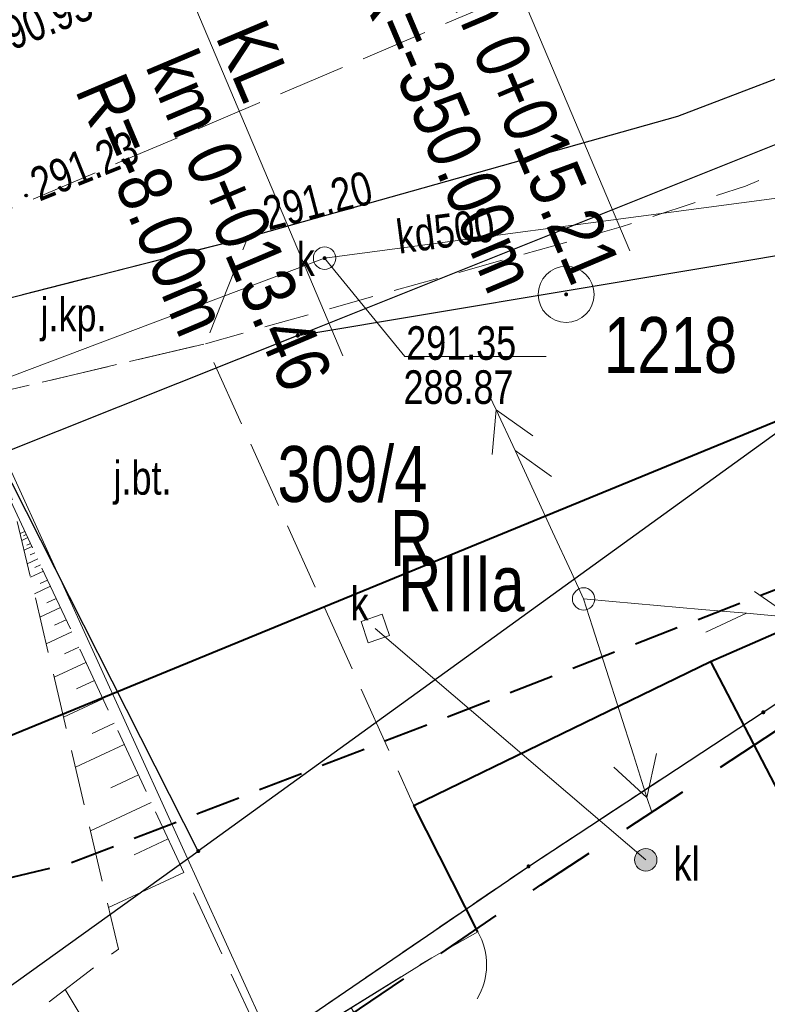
# Model space of a CAD drawing. Header units: metres. Extents: x 7437397 to 7437781, y 5556608 to 5556944.
# Tile 8 of 58: x 7437529 to 7437546, y 5556660 to 5556682. Entities that reach past the tile are written whole.
import ezdxf

# ---------------------------------------------------------------- set-up
doc = ezdxf.new("R2010")
doc.units = ezdxf.units.M
doc.header["$MEASUREMENT"] = 0
for name, pattern in [('BUBZ01-500', [1.75, 1.25, -0.5]), ('EGBO02-500', [2.5, 1.5, -1]), ('EGBU01-500', [1, 0.5, -0.5]), ('KTCR02-500', [1.5, 1, -0.5]), ('KTJZ01-500', [2, 1.5, -0.5])]:
    doc.linetypes.add(name, pattern=pattern)
doc.layers.get('0').update_dxf_attribs({"color": 250, "lineweight": 5})
for name, color, linetype, lineweight in [('121-Punkt osnowy szczegółowej', 7, 'Continuous', 5), ('203-Punkt załamania granicy działki nie stabilizowany', 7, 'Continuous', 5), ('_PROJ_WYMIARY', 7, 'Continuous', 9), ('brama (linia) - symbol', 7, 'Continuous', 5), ('BUBZ01', 250, 'Continuous', 5), ('BUBZ01_1', 250, 'Continuous', 5), ('BUIB02_01', 250, 'Continuous', 5), ('D_opis trasy', 7, 'Continuous', 13), ('EGBD03', 250, 'Continuous', 5), ('EGBK02', 250, 'Continuous', 5), ('EGBO02', 250, 'Continuous', 5), ('EGBP04_03', 250, 'Continuous', 5), ('EGBU01', 250, 'Continuous', 5), ('furtka (linia) - symbol', 7, 'Continuous', 5), ('KTCR02', 250, 'Continuous', 5), ('KTJZ01', 250, 'Continuous', 5), ('KTKR01', 250, 'Continuous', 5), ('KTOK02', 250, 'Continuous', 5), ('KTOK04', 250, 'Continuous', 5), ('KTOK05_01', 250, 'Continuous', 5), ('MPZP', 250, 'Continuous', 5), ('OSSP03', 250, 'Continuous', 5), ('przewód elektroenergetyczny niskiego napięcia (linia) - symbol', 7, 'Continuous', 5), ('przewód kanalizacyjny (linia)', 7, 'Continuous', 5), ('przewód kanalizacyjny (linia)-Atr1', 7, 'Continuous', 5), ('przewód telekomunikacyjny (linia) - symbol', 7, 'Continuous', 5), ('punkt o określonej wysokości (sieć kanalizacyjna)', 7, 'Continuous', 5), ('punkt o określonej wysokości (sieć kanalizacyjna)-Atr2', 7, 'Continuous', 5), ('punkt o określonej wysokości (sieć kanalizacyjna)-Atr3', 7, 'Continuous', 5), ('punkt wysokościowy naturalny', 7, 'Continuous', 5), ('punkt wysokościowy sztuczny', 7, 'Continuous', 5), ('RTPW01', 250, 'Continuous', 5), ('RTPW02', 250, 'Continuous', 5), ('rzedne dla projektanta', 250, 'Continuous', 5), ('SUPK_01', 250, 'Continuous', 5), ('SUSM04_01_E', 250, 'Continuous', 5), ('SUUS22_01_K', 250, 'Continuous', 5), ('słup (punkt)', 7, 'Continuous', 5), ('właz kwadratowy - siec kanalizacyjna (punkt)', 7, 'Continuous', 5), ('właz kwadratowy - siec kanalizacyjna (punkt)-Atr17', 7, 'Continuous', 5), ('właz okrągły - siec kanalizacyjna (punkt)', 7, 'Continuous', 5), ('właz okrągły - siec kanalizacyjna (punkt)-Atr17', 7, 'Continuous', 5)]:
    doc.layers.add(name, color=color, linetype=linetype, lineweight=lineweight)
doc.styles.add('ROMANS', font='arial.ttf', dxfattribs={"width": 0.8})
doc.styles.get("Standard").update_dxf_attribs({"font": 'txt.shx', "width": 0.75})
doc.styles.add('Style-Arial Narrow', font='ARIALN.TTF')
doc.linetypes.add('KTOK05_01-500', pattern='A,3.75,[13,dgnlstyle-rozp_2015.shx,S=0.002778,R=0,X=0,Y=0],3.75', length=7.5)
doc.dimstyles.new('1-500', dxfattribs={"dimscale": 10, "dimtxt": 0.1, "dimasz": 0.07, "dimexe": 0, "dimexo": 0, "dimgap": 0.05, "dimtad": 1, "dimdec": 1, "dimrnd": 0.08, "dimzin": 0, "dimtxsty": 'ROMANS', "dimblk": 'ARCHTICK', "dimcen": 0.02, "dimdle": 0.1, "dimclrt": 256, "dimadec": 0, "dimazin": 0, "dimtfac": 0.666667, "dimtdec": 1, "dimtofl": 0, "dimtmove": 1, "dimatfit": 2, "dimfxl": 0, "dimtolj": 1, "dimtzin": 0, "dimarcsym": 0})

# ---------------------------------------------------------------- blocks, each defined once
blk = doc.blocks.new('PT01')
at = {"color": 0, "linetype": 'Continuous', "lineweight": 13, "ltscale": 10}
for p, q in [((46.5, 0), (37.84, 5)), ((6.5, 0), (0, 0)), ((6.5, 0), (16.5, 0)), ((16.5, 0), (26.5, 0)), ((26.5, 0), (36.5, 0)), ((36.5, 0), (27.84, -5)), ((36.5, 0), (46.5, 0)), ((46.5, 0), (50, 0))]:
    blk.add_line(p, q, dxfattribs=at)
blk = doc.blocks.new('PE04')
at = {"color": 0, "linetype": 'Continuous', "lineweight": 13, "ltscale": 10}
for p, q in [((46.5, 0), (37.84, 5)), ((6.5, 0), (0, 0)), ((6.5, 0), (16.5, 0)), ((16.5, 0), (26.5, 0)), ((26.5, 0), (36.5, 0)), ((36.5, 0), (46.5, 0)), ((46.5, 0), (37.84, -5)), ((46.5, 0), (50, 0))]:
    blk.add_line(p, q, dxfattribs=at)
blk = doc.blocks.new('OK02')
at = {"layer": 'brama (linia) - symbol', "color": 0, "linetype": 'Continuous', "lineweight": 13, "ltscale": 10}
for centre, start, end in [((-15, 0), 0, 60), ((15, 0), 120, 180)]:
    blk.add_arc(centre, 15, start, end, dxfattribs=at)
blk = doc.blocks.new('US22')
at = {"color": 0, "linetype": 'Continuous', "lineweight": 13, "ltscale": 10}
blk.add_circle((0, 0), 2.5, dxfattribs=at)
blk = doc.blocks.new('PW01')
at = {"layer": 'punkt wysokościowy naturalny', "linetype": 'Continuous', "lineweight": 13}
h = blk.add_hatch(color=0, dxfattribs=at)
edge = h.paths.add_edge_path()
edge.add_arc((0, 0), 0.45, 0, 360)
blk = doc.blocks.new('US22A')
at = {"color": 0, "linetype": 'Continuous', "lineweight": 0, "ltscale": 10, "flags": 128}
blk.add_lwpolyline([(-2.5, -2.5), (2.5, -2.5), (2.5, 2.5), (-2.5, 2.5), (-2.5, -2.5)], close=True, dxfattribs=at)
blk = doc.blocks.new('OK04')
at = {"color": 0, "linetype": 'Continuous', "lineweight": 0, "ltscale": 10}
blk.add_arc((15, 0.01), 15, 120, 180, dxfattribs=at)
blk = doc.blocks.new('203')
at = {"layer": '203-Punkt załamania granicy działki nie stabilizowany', "linetype": 'Continuous', "lineweight": 13}
h = blk.add_hatch(color=96, dxfattribs=at)
edge = h.paths.add_edge_path()
edge.add_arc((0, 0), 0.45, 0, 360)
blk = doc.blocks.new('PW02')
at = {"layer": 'punkt wysokościowy sztuczny', "linetype": 'Continuous', "lineweight": 13}
h = blk.add_hatch(color=0, dxfattribs=at)
edge = h.paths.add_edge_path()
edge.add_arc((0, 0), 0.45, 0, 360)
blk = doc.blocks.new('SM04')
at = {"layer": 'słup (punkt)', "color": 0, "linetype": 'Continuous', "lineweight": 13}
blk.add_circle((0, 0), 2.5, dxfattribs=at)
blk = doc.blocks.new('121')
at = {"layer": '121-Punkt osnowy szczegółowej', "linetype": 'Continuous', "lineweight": 13}
h = blk.add_hatch(color=0, dxfattribs=at)
edge = h.paths.add_edge_path()
edge.add_arc((0, 0), 0.45, 0, 360)
at = {"layer": '121-Punkt osnowy szczegółowej', "color": 0, "linetype": 'Continuous', "lineweight": 13}
blk.add_circle((0, 0), 6.25, dxfattribs=at)
blk = doc.blocks.new('SUUS22_01')
at = {"layer": 'SUUS22_01_K', "linetype": 'Continuous', "lineweight": 13}
h = blk.add_hatch(color=8, dxfattribs=at)
edge = h.paths.add_edge_path()
edge.add_arc((0, 0), 0.25, 0, 360)
at = {"layer": 'SUUS22_01_K', "color": 250, "linetype": 'Continuous', "lineweight": 13}
blk.add_circle((0, 0), 0.25, dxfattribs=at)
blk = doc.blocks.new('_ArchTick')
at = {"color": 0, "linetype": 'ByBlock', "const_width": 0.15}
blk.add_lwpolyline([(-0.5, -0.5), (0.5, 0.5)], dxfattribs=at)
blk = doc.blocks.new('*D50')
at = {"layer": '_PROJ_WYMIARY', "color": 0, "lineweight": -2, "transparency": 16777216}
for p, q in [((7437535.644, 5556689.808), (7437517.82, 5556682.272)), ((7437536.235, 5556688.41), (7437518.411, 5556680.874)), ((7437517.43, 5556683.193), (7437518.8, 5556679.953))]:
    blk.add_line(p, q, dxfattribs=at)
at = {"layer": 'Defpoints', "color": 0, "transparency": 16777216}
for p in [(7437535.644, 5556689.808), (7437536.235, 5556688.41)]:
    blk.add_point(p, dxfattribs=at)
at = {"layer": '_PROJ_WYMIARY', "transparency": 16777216, "insert": (7437519.129, 5556682.001), "char_height": 1, "attachment_point": 5, "rotation": 292.9185, "style": 'ROMANS', "bg_fill": 3, "box_fill_scale": 1.25, "bg_fill_color": 256, "bg_fill_true_color": 13158600, "bg_fill_transparency": 0}
blk.add_mtext('\\A1;1,5', dxfattribs=at)
at = {"layer": 'Defpoints', "color": 0, "transparency": 16777216}
blk.add_point((7437518.411, 5556680.874), dxfattribs=at)
at = {"layer": '_PROJ_WYMIARY', "color": 0, "lineweight": -2, "transparency": 16777216, "xscale": 0.7000000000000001, "yscale": 0.7000000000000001, "zscale": 0.7000000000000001}
for p, rotation in [((7437517.82, 5556682.272), 112.9185406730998), ((7437518.411, 5556680.874), 292.9185406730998)]:
    blk.add_blockref('_ArchTick', p, dxfattribs=dict(at, rotation=rotation))

msp = doc.modelspace()

# ---------------------------------------------------------------- linework, layer by layer
at = {"layer": 'BUBZ01', "color": 7, "linetype": 'BUBZ01-500', "lineweight": 13, "flags": 128}
msp.add_lwpolyline([(7437528.72, 5556672.47), (7437531.377, 5556661.223), (7437508.495, 5556643.769)], dxfattribs=at)
at = {"layer": 'BUBZ01_1', "color": 7, "linetype": 'Continuous', "lineweight": 13}
for p, q in [((7437529.186, 5556670.498), (7437529.292, 5556670.548)), ((7437529.221, 5556670.349), (7437529.355, 5556670.412)), ((7437529.263, 5556670.452), (7437529.323, 5556670.48)), ((7437529.274, 5556670.126), (7437529.45, 5556670.208)), ((7437529.337, 5556670.238), (7437529.418, 5556670.276)), ((7437529.411, 5556670.024), (7437529.513, 5556670.072)), ((7437529.344, 5556669.828), (7437529.577, 5556669.936)), ((7437529.51, 5556669.739), (7437529.64, 5556669.8)), ((7437529.415, 5556669.53), (7437529.703, 5556669.664)), ((7437529.503, 5556669.157), (7437529.862, 5556669.324)), ((7437529.633, 5556669.383), (7437529.798, 5556669.46)), ((7437529.781, 5556668.956), (7437529.988, 5556669.052)), ((7437529.626, 5556668.635), (7437530.083, 5556668.849)), ((7437529.953, 5556668.457), (7437530.21, 5556668.577)), ((7437529.767, 5556668.039), (7437530.337, 5556668.305)), ((7437530.175, 5556667.816), (7437530.495, 5556667.965)), ((7437529.943, 5556667.294), (7437530.653, 5556667.625)), ((7437530.446, 5556667.032), (7437530.843, 5556667.217)), ((7437530.154, 5556666.4), (7437531.033, 5556666.81)), ((7437530.791, 5556666.035), (7437531.287, 5556666.266)), ((7437530.418, 5556665.282), (7437531.508, 5556665.79)), ((7437531.21, 5556664.824), (7437531.825, 5556665.111)), ((7437530.753, 5556663.866), (7437532.11, 5556664.499)), ((7437531.727, 5556663.328), (7437532.49, 5556663.683)), ((7437531.157, 5556662.153), (7437532.838, 5556662.936)), ((7437530.191, 5556660.318), (7437532.092, 5556657.172))]:
    msp.add_line(p, q, dxfattribs=at)
at = {"layer": 'BUIB02_01', "color": 7, "linetype": 'Continuous', "lineweight": 13}
msp.add_line((7437528.72, 5556672.47), (7437534.918, 5556658.857), dxfattribs=at)
at = {"layer": 'BUIB02_01', "color": 212, "linetype": 'Continuous', "lineweight": 40, "flags": 128}
msp.add_lwpolyline([(7437478.779, 5556655.789), (7437498.529, 5556658.242), (7437527.258, 5556665.29), (7437554.461, 5556676.462), (7437578.709, 5556689.08)], dxfattribs=at)
at = {"layer": 'D_opis trasy', "flags": 128}
msp.add_lwpolyline([(7437539.561, 5556684.449), (7437542.79, 5556676.812)], dxfattribs=at)
at = {"layer": 'EGBD03', "color": 114, "linetype": 'Continuous', "lineweight": 30, "true_color": 0x00b140, "flags": 128}
for points in [[(7437553.19, 5556677.9), (7437533.16, 5556663.41)], [(7437535.38, 5556674.92), (7437553.19, 5556677.9)], [(7437535.38, 5556674.92), (7437528.68, 5556672.25)], [(7437533.16, 5556663.41), (7437528.68, 5556672.25)], [(7437545.77, 5556666.51), (7437546.14, 5556666.76)], [(7437540.53, 5556663.07), (7437545.77, 5556666.51)], [(7437507.829, 5556645.222), (7437533.16, 5556663.41)], [(7437535.25, 5556659.46), (7437540.53, 5556663.07)]]:
    msp.add_lwpolyline(points, dxfattribs=at)
at = {"layer": 'EGBO02', "color": 96, "linetype": 'EGBO02-500', "lineweight": 40, "flags": 128}
msp.add_lwpolyline([(7437509.408, 5556641.775), (7437527.366, 5556653.573), (7437535.53, 5556659.046), (7437540.808, 5556662.655), (7437546.047, 5556666.094), (7437546.417, 5556666.344), (7437547.687, 5556667.174), (7437556.491, 5556673.156), (7437559.221, 5556675.006), (7437566.622, 5556680.047), (7437572.551, 5556684.096), (7437578.927, 5556688.403), (7437581.512, 5556689.607), (7437586.468, 5556691.935), (7437596.734, 5556696.524), (7437608.998, 5556702.025), (7437613.531, 5556704.147), (7437646.901, 5556719.682), (7437664.231, 5556728.731), (7437679.981, 5556736.007), (7437721.816, 5556755.672), (7437743.341, 5556772.789), (7437751.664, 5556779.423)], dxfattribs=at)
at = {"layer": 'EGBU01', "color": 96, "linetype": 'EGBU01-500', "lineweight": 13, "flags": 128}
for points in [[(7437545.77, 5556666.51), (7437546.14, 5556666.76)], [(7437546.14, 5556666.76), (7437545.77, 5556666.51)], [(7437540.53, 5556663.07), (7437545.77, 5556666.51)], [(7437545.77, 5556666.51), (7437540.53, 5556663.07)], [(7437535.25, 5556659.46), (7437540.53, 5556663.07)], [(7437540.53, 5556663.07), (7437535.25, 5556659.46)]]:
    msp.add_lwpolyline(points, dxfattribs=at)
at = {"layer": 'KTCR02', "color": 7, "linetype": 'KTCR02-500', "lineweight": 13, "flags": 128}
msp.add_lwpolyline([(7437576.91, 5556698.6), (7437575.21, 5556697.2), (7437568.98, 5556691.34), (7437565.71, 5556688.51), (7437562.86, 5556686.65), (7437557.05, 5556683.71), (7437557.69, 5556682.42), (7437553.22, 5556680.18), (7437552.61, 5556681.5), (7437549.38, 5556679.96), (7437545.37, 5556678.26), (7437542.6, 5556677.35), (7437533.32, 5556674.74)], dxfattribs=at)
at = {"layer": 'KTJZ01', "color": 7, "linetype": 'KTJZ01-500', "lineweight": 13, "flags": 128}
msp.add_lwpolyline([(7437487.24, 5556665.88), (7437500.01, 5556668.65), (7437509.93, 5556671.34), (7437514.81, 5556672.66), (7437528.54, 5556677.57), (7437546.18, 5556685.08), (7437562.31, 5556693.39), (7437575.78, 5556700.17), (7437584.6, 5556705.2), (7437599.33, 5556712.79), (7437607.41, 5556717.03), (7437624.22, 5556725.75), (7437636.91, 5556731.79), (7437639.91, 5556733.3), (7437648.13, 5556737.1), (7437664.08, 5556744.94), (7437674.41, 5556750.47), (7437695.47, 5556762.01), (7437726.23, 5556778.98), (7437745.592, 5556790.579), (7437740.524, 5556799.89), (7437726.071, 5556794.065), (7437721.424, 5556793.261), (7437718.653, 5556793.684), (7437716.454, 5556794.853), (7437714.78, 5556796.65), (7437713.44, 5556798.18), (7437704.05, 5556814.76), (7437696.46, 5556806.77), (7437698.53, 5556806.84), (7437700.74, 5556806.26), (7437702.79, 5556804.94), (7437704.06, 5556803.16), (7437709.44, 5556793.77), (7437711.44, 5556790.12), (7437712.13, 5556787.63), (7437712.21, 5556785.35), (7437711.59, 5556783.66), (7437709.87, 5556781.76), (7437701.28, 5556777.09), (7437699.42, 5556776.48), (7437697.78, 5556776.19), (7437695.76, 5556776.41), (7437693.65, 5556777.51), (7437692.09, 5556778.89), (7437690.49, 5556781.22), (7437685.25, 5556778.28), (7437686.1, 5556775.03), (7437686.085, 5556773.72), (7437685.81, 5556772.51), (7437685.3, 5556771.32), (7437684.475, 5556769.98), (7437683.43, 5556768.68), (7437682.12, 5556767.23), (7437680.52, 5556765.9), (7437679.609, 5556765.424), (7437667.4, 5556758.73), (7437656.58, 5556752.94), (7437646.03, 5556747.24), (7437635.04, 5556741.31), (7437625.46, 5556735.97), (7437617.31, 5556731.03), (7437610.73, 5556727.32), (7437599.83, 5556721.28), (7437592.56, 5556717.41), (7437581.48, 5556711.39), (7437572.19, 5556706.38), (7437570.63, 5556705.57), (7437559.43, 5556699.57), (7437555.27, 5556697.37), (7437547.58, 5556693.6), (7437542.1, 5556690.99), (7437536.78, 5556688.64), (7437527.13, 5556684.56), (7437524.75, 5556685.69), (7437522.99, 5556687.15), (7437521.44, 5556689.45), (7437520.46, 5556691.39), (7437515.43, 5556689.51), (7437516.09, 5556686.202), (7437515.98, 5556684.5), (7437514.73, 5556681.38), (7437513.55, 5556680.28), (7437512.1, 5556679.32), (7437507.87, 5556678.13), (7437498.81, 5556675.82), (7437492.9, 5556674.29)], dxfattribs=at)
for points in [[(7437525.36, 5556674.85), (7437534.27, 5556677.12), (7437533.32, 5556674.74), (7437527.93, 5556673.47), (7437525.36, 5556674.85)], [(7437527.93, 5556673.47), (7437533.32, 5556674.74), (7437537.94, 5556664.49), (7437539.4, 5556661.61), (7437538.37, 5556661.03), (7437534.77, 5556658.79), (7437527.93, 5556673.47)]]:
    msp.add_lwpolyline(points, close=True, dxfattribs=at)
at = {"layer": 'KTKR01', "color": 7, "linetype": 'Continuous', "lineweight": 30, "flags": 128}
msp.add_lwpolyline([(7437509.93, 5556671.34), (7437513.74, 5556672.37), (7437516.19, 5556672.93), (7437525.36, 5556674.85), (7437534.27, 5556677.12), (7437543.86, 5556679.82), (7437547.6, 5556681.25), (7437562.05, 5556688.41), (7437564.55, 5556690.07), (7437567.61, 5556692.67), (7437574.17, 5556698.83), (7437574.91, 5556699.49), (7437575.69, 5556700.12)], dxfattribs=at)
at = {"layer": 'KTOK02', "color": 7, "linetype": 'Continuous', "lineweight": 13, "flags": 128}
msp.add_lwpolyline([(7437538.37, 5556661.03), (7437534.77, 5556658.79)], dxfattribs=at)
at = {"layer": 'KTOK04', "color": 7, "linetype": 'Continuous', "lineweight": 13, "flags": 128}
msp.add_lwpolyline([(7437539.4, 5556661.61), (7437538.37, 5556661.03)], dxfattribs=at)
at = {"layer": 'KTOK05_01', "color": 7, "linetype": 'KTOK05_01-500', "lineweight": 40, "flags": 128}
for points in [[(7437539.4, 5556661.61), (7437537.97, 5556664.43), (7437544.59, 5556667.64), (7437552.99, 5556671.31)], [(7437544.59, 5556667.64), (7437553.94, 5556649.66), (7437554.329, 5556648.908)]]:
    msp.add_lwpolyline(points, dxfattribs=at)
at = {"layer": 'MPZP', "color": 212, "linetype": 'KTCR02-500', "lineweight": 40, "flags": 128}
msp.add_lwpolyline([(7437480.406, 5556653.046), (7437497.678, 5556655.366), (7437530.257, 5556663.123), (7437555.691, 5556673.002), (7437601.685, 5556696.111), (7437651.01, 5556723.248), (7437712.92, 5556755.928), (7437752.943, 5556777.073)], dxfattribs=at)
at = {"layer": 'przewód kanalizacyjny (linia)', "color": 36, "linetype": 'Continuous', "lineweight": 13, "flags": 128}
msp.add_lwpolyline([(7437512.46, 5556667.77), (7437535.98, 5556676.65), (7437554.59, 5556679.12)], dxfattribs=at)
at = {"layer": 'punkt o określonej wysokości (sieć kanalizacyjna)-Atr2', "color": 7, "flags": 128}
msp.add_lwpolyline([(7437535.98, 5556676.65), (7437537.77, 5556674.454), (7437540.921, 5556674.454)], dxfattribs=at)
at = {"layer": 'rzedne dla projektanta', "color": 7, "linetype": 'Continuous', "lineweight": 40}
msp.add_circle((7437529.32, 5556678.05), 0.0225, dxfattribs=at)
at = {"layer": 'SUPK_01', "color": 36, "linetype": 'Continuous', "lineweight": 13}
msp.add_line((7437537.11, 5556668.38), (7437543.146, 5556663.215), dxfattribs=at)

# ---------------------------------------------------------------- block references
at = {"layer": 'EGBP04_03', "color": 96, "linetype": 'Continuous', "lineweight": 13, "xscale": 0.1, "yscale": 0.1, "zscale": 0.1}
for p in [(7437535.38, 5556674.92), (7437545.77, 5556666.51), (7437533.16, 5556663.41), (7437540.53, 5556663.07)]:
    msp.add_blockref('203', p, dxfattribs=at)
at = {"layer": 'furtka (linia) - symbol', "color": 7, "linetype": 'Continuous', "lineweight": 13, "xscale": 0.1, "yscale": 0.1, "zscale": 0.1, "rotation": 209.384}
msp.add_blockref('OK04', (7437539.4, 5556661.61), dxfattribs=at)
at = {"layer": 'KTOK02', "color": 7, "linetype": 'Continuous', "lineweight": 13, "xscale": 0.1, "yscale": 0.1, "zscale": 0.1, "rotation": 211.8909999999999}
msp.add_blockref('OK02', (7437536.57, 5556659.91), dxfattribs=at)
at = {"layer": 'OSSP03', "color": 7, "linetype": 'Continuous', "lineweight": 13, "xscale": 0.1, "yscale": 0.1, "zscale": 0.1}
msp.add_blockref('121', (7437541.37, 5556675.84), dxfattribs=at)
at = {"layer": 'przewód elektroenergetyczny niskiego napięcia (linia) - symbol', "color": 1, "linetype": 'Continuous', "lineweight": 13, "xscale": 0.1, "yscale": 0.1, "zscale": 0.1}
for rotation in [114.799, 287.696]:
    msp.add_blockref('PE04', (7437541.76, 5556669.04), dxfattribs=dict(at, rotation=rotation))
at = {"layer": 'przewód telekomunikacyjny (linia) - symbol', "color": 30, "linetype": 'Continuous', "lineweight": 13, "xscale": 0.1, "yscale": 0.1, "zscale": 0.1}
for rotation in [114.799, 354.976]:
    msp.add_blockref('PT01', (7437541.76, 5556669.04), dxfattribs=dict(at, rotation=rotation))
at = {"layer": 'punkt o określonej wysokości (sieć kanalizacyjna)', "color": 7, "linetype": 'Continuous', "lineweight": 13, "xscale": 0.1, "yscale": 0.1, "zscale": 0.1}
msp.add_blockref('PW01', (7437535.98, 5556676.65), dxfattribs=at)
at = {"layer": 'RTPW02', "color": 7, "linetype": 'Continuous', "lineweight": 13, "xscale": 0.1, "yscale": 0.1, "zscale": 0.1}
msp.add_blockref('PW02', (7437534.27, 5556677.12), dxfattribs=at)
at = {"layer": 'SUSM04_01_E', "color": 7, "linetype": 'Continuous', "lineweight": 13, "xscale": 0.1, "yscale": 0.1, "zscale": 0.1}
msp.add_blockref('SM04', (7437541.76, 5556669.04), dxfattribs=at)
msp.add_blockref('SM04', (7437541.76, 5556669.04), dxfattribs=at)
at = {"layer": 'SUUS22_01_K', "color": 7, "linetype": 'Continuous', "lineweight": 13}
msp.add_blockref('SUUS22_01', (7437543.146, 5556663.215), dxfattribs=at)
at = {"layer": 'właz kwadratowy - siec kanalizacyjna (punkt)', "color": 7, "linetype": 'Continuous', "lineweight": 13, "xscale": 0.1, "yscale": 0.1, "zscale": 0.1, "rotation": 18.869}
msp.add_blockref('US22A', (7437537.11, 5556668.38), dxfattribs=at)
at = {"layer": 'właz okrągły - siec kanalizacyjna (punkt)', "color": 7, "linetype": 'Continuous', "lineweight": 13, "xscale": 0.1, "yscale": 0.1, "zscale": 0.1}
msp.add_blockref('US22', (7437535.98, 5556676.65), dxfattribs=at)

# ---------------------------------------------------------------- texts
at = {"layer": 'D_opis trasy', "insert": (7437539.726, 5556683.905), "char_height": 1.2, "attachment_point": 4, "rotation": 292.9185, "line_spacing_factor": 0.85, "style": 'Style-Arial Narrow'}
msp.add_mtext('PL\\Pkm 0+015.21', dxfattribs=at)
at = {"layer": 'EGBD03', "color": 114, "linetype": 'Continuous', "lineweight": 30, "true_color": 0x00b140, "insert": (7437534.929, 5556671.188), "char_height": 1.25, "attachment_point": 7, "line_spacing_factor": 0.6}
msp.add_mtext('\\FWORKING_1250;\\H1x;\\W0.8;309/4', dxfattribs=at)
at = {"layer": 'EGBK02', "color": 96, "linetype": 'Continuous', "lineweight": 30, "insert": (7437537.619, 5556670.015), "char_height": 1.25, "attachment_point": 1, "line_spacing_factor": 0.6}
msp.add_mtext('\\FWORKING_1250;\\H1x;\\W0.8;RIIIa', dxfattribs=at)
at = {"layer": 'EGBU01', "color": 96, "linetype": 'Continuous', "lineweight": 30, "insert": (7437537.438, 5556669.776), "char_height": 1.25, "attachment_point": 7, "line_spacing_factor": 0.6}
msp.add_mtext('\\FWORKING_1250;\\H1x;\\W0.8;R', dxfattribs=at)
at = {"layer": 'KTJZ01', "color": 7, "linetype": 'Continuous', "lineweight": 13, "char_height": 0.75, "attachment_point": 7, "line_spacing_factor": 0.6}
for s, insert in [('\\FWORKING_1250;\\H1x;\\W0.8;j.kp.', (7437529.64, 5556674.79)), ('\\FWORKING_1250;\\H1x;\\W0.8;j.bt.', (7437531.27, 5556671.143))]:
    msp.add_mtext(s, dxfattribs=dict(at, insert=insert))
at = {"layer": 'OSSP03', "color": 7, "linetype": 'Continuous', "lineweight": 30, "insert": (7437542.212, 5556674.067), "char_height": 1.25, "attachment_point": 7, "line_spacing_factor": 0.6}
msp.add_mtext('\\FWORKING_1250;\\H1x;\\W0.8;1218', dxfattribs=at)
at = {"layer": 'przewód kanalizacyjny (linia)-Atr1', "color": 36, "insert": (7437537.642, 5556676.737), "char_height": 0.75, "attachment_point": 7, "rotation": 7.56, "line_spacing_factor": 0.6}
msp.add_mtext('\\FWORKING_1250;\\H1x;\\W0.8;kd500', dxfattribs=at)
at = {"layer": 'punkt o określonej wysokości (sieć kanalizacyjna)-Atr2', "color": 36, "insert": (7437537.801, 5556674.369), "char_height": 0.75, "attachment_point": 7, "line_spacing_factor": 0.6}
msp.add_mtext('\\FWORKING_1250;\\H1x;\\W0.8;291.35', dxfattribs=at)
at = {"layer": 'punkt o określonej wysokości (sieć kanalizacyjna)-Atr3', "color": 36, "insert": (7437537.74, 5556673.385), "char_height": 0.75, "attachment_point": 7, "line_spacing_factor": 0.6}
msp.add_mtext('\\FWORKING_1250;\\H1x;\\W0.8;288.87', dxfattribs=at)
at = {"layer": 'RTPW01', "color": 7, "linetype": 'Continuous', "lineweight": 13, "insert": (7437534.733, 5556677.258), "char_height": 0.75, "attachment_point": 7, "rotation": 14.557, "line_spacing_factor": 0.6}
msp.add_mtext('\\FWORKING_1250;\\H1x;\\W0.8;291.20', dxfattribs=at)
at = {"layer": 'rzedne dla projektanta', "color": 7, "linetype": 'Continuous', "lineweight": 0, "char_height": 0.75, "attachment_point": 7, "rotation": 21.7971, "line_spacing_factor": 0.6}
for s, insert in [('\\FWORKING_1250;\\H1x;\\W0.8; 290.93', (7437528.393, 5556681.028)), ('\\FWORKING_1250;\\H1x;\\W0.8; 291.23', (7437529.413, 5556677.818))]:
    msp.add_mtext(s, dxfattribs=dict(at, insert=insert))
at = {"layer": 'SUUS22_01_K', "color": 7, "linetype": 'Continuous', "lineweight": 13, "insert": (7437543.768, 5556662.75), "char_height": 0.75, "attachment_point": 7, "line_spacing_factor": 0.6}
msp.add_mtext('\\FWORKING;\\H1x;\\W0.8;kl', dxfattribs=at)
at = {"layer": 'właz kwadratowy - siec kanalizacyjna (punkt)-Atr17', "color": 7, "insert": (7437536.56, 5556668.56), "char_height": 0.75, "attachment_point": 7, "line_spacing_factor": 0.6}
msp.add_mtext('\\FWORKING_1250;\\H1x;\\W0.8;k', dxfattribs=at)
at = {"layer": 'właz okrągły - siec kanalizacyjna (punkt)-Atr17', "color": 7, "insert": (7437535.36, 5556676.25), "char_height": 0.75, "attachment_point": 7, "line_spacing_factor": 0.6}
msp.add_mtext('\\FWORKING_1250;\\H1x;\\W0.8;k', dxfattribs=at)

# ---------------------------------------------------------------- next in the draw order: dimensions: what is measured, and where the dimension line sits
at = {"layer": '_PROJ_WYMIARY'}
dim = msp.add_linear_dim(base=(7437518.411, 5556680.874), p1=(7437535.644, 5556689.808), p2=(7437536.235, 5556688.41), angle=292.9185, dimstyle='1-500', dxfattribs=at)
dim.commit()
dim.dimension.update_dxf_attribs({"geometry": '*D50', "text_midpoint": (7437518.115, 5556681.573), "dimtype": 161})

# ---------------------------------------------------------------- next in the draw order: linework, layer by layer
at = {"layer": 'D_opis trasy', "flags": 128}
msp.add_lwpolyline([(7437531.362, 5556686.349), (7437536.385, 5556674.47)], dxfattribs=at)
at = {"layer": 'EGBD03', "color": 114, "linetype": 'Continuous', "lineweight": 30, "true_color": 0x00b140, "flags": 128}
msp.add_lwpolyline([(7437535.38, 5556674.92), (7437549.89, 5556680.73)], dxfattribs=at)

# ---------------------------------------------------------------- next in the draw order: texts
at = {"layer": 'D_opis trasy', "char_height": 1.2, "rotation": 292.9185, "style": 'Style-Arial Narrow'}
for s, insert, attachment_point, line_spacing_factor in [('R=-350.00m', (7437540.197, 5556676.008), 6, 0.35), ('KL\\Pkm 0+013.46', (7437533.296, 5556681.5), 4, 0.85), ('R=-8.00m', (7437533.31, 5556675.042), 6, 0.35)]:
    msp.add_mtext(s, dxfattribs=dict(at, insert=insert, attachment_point=attachment_point, line_spacing_factor=line_spacing_factor))

doc.saveas('drawing.dxf')
